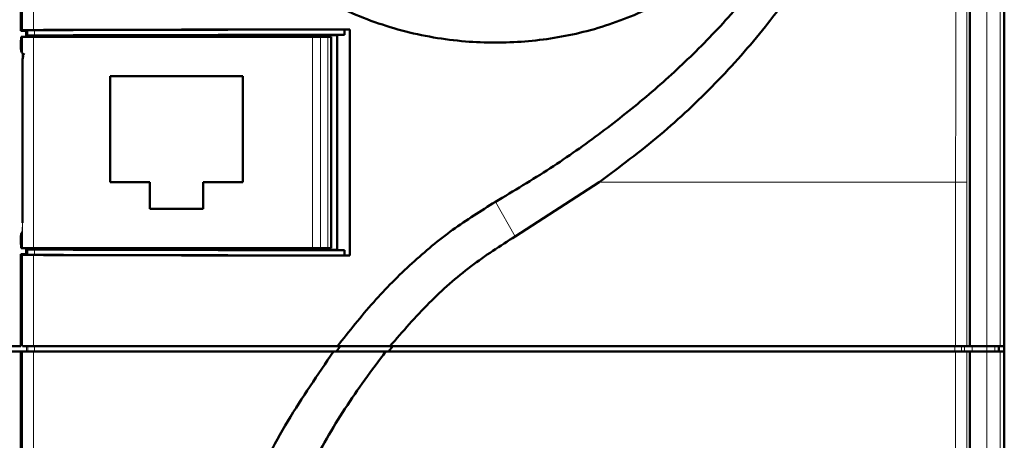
# Model space of a CAD drawing. Header units: millimetres. Extents: x 0 to 594, y 0 to 420.
# Tile 5 of 15: x 96 to 171, y 241 to 272. Entities that reach past the tile are written whole.
import ezdxf

# ---------------------------------------------------------------- set-up
doc = ezdxf.new("R2010")
doc.units = ezdxf.units.MM
doc.linetypes.add('SLD-Сплошная', pattern=[0])
doc.styles.add('SLDTEXTSTYLE0', font='TXT', dxfattribs={"width": 0.7, "bigfont": 'bigfont'})
doc.styles.add('SLDTEXTSTYLE1', font='TXT', dxfattribs={"width": 0.7})
doc.dimstyles.new('SLDDIMSTYLE0', dxfattribs={"dimtxt": 5, "dimasz": 5, "dimexe": 0, "dimexo": 0.0625, "dimgap": 1.25, "dimtad": 2, "dimdec": 1, "dimrnd": 1e-09, "dimzin": 12, "dimdsep": 46, "dimtxsty": 'SLDTEXTSTYLE1', "dimsah": 1, "dimcen": 0.09, "dimadec": 0, "dimazin": 3, "dimtfac": 1, "dimtdec": 3, "dimtofl": 0, "dimtmove": 0, "dimatfit": 3, "dimfxl": 0, "dimfrac": 2, "dimtolj": 1, "dimtzin": 12, "dimarcsym": 0})

# ---------------------------------------------------------------- blocks, each defined once
blk = doc.blocks.new('_D_1')
at = {"color": 7, "linetype": 'SLD-Сплошная', "lineweight": 0}
for p, q in [((85.555, 338.423), (64.563, 338.423)), ((65.563, 338.423), (65.563, 153.423)), ((97.914, 153.423), (64.563, 153.423))]:
    blk.add_line(p, q, dxfattribs=at)
at = {"color": 7, "linetype": 'SLD-Сплошная', "lineweight": 18}
for points in [[(65.563, 338.423), (64.794, 333.423), (66.333, 333.423)], [(65.563, 153.423), (66.333, 158.423), (64.794, 158.423)]]:
    blk.add_solid(points, dxfattribs=at)
at = {"color": 7, "linetype": 'SLD-Сплошная', "lineweight": 18, "insert": (59.118, 244.322), "char_height": 5, "attachment_point": 1, "rotation": 90, "style": 'SLDTEXTSTYLE0'}
blk.add_mtext('В', dxfattribs=at)

msp = doc.modelspace()

# ---------------------------------------------------------------- linework, layer by layer
at = {"color": 7, "linetype": 'SLD-Сплошная', "lineweight": 50}
for p, q in [((170.567, 336.424), (170.567, 247.823)), ((96.567, 329.724), (96.567, 271.573)), ((167.967, 247.823), (167.967, 329.724)), ((96.68, 271.63), (96.567, 271.573)), ((96.567, 271.573), (96.967, 271.573)), ((96.967, 271.573), (97.08, 271.629)), ((96.967, 271.173), (96.967, 271.573)), ((97.08, 271.229), (96.967, 271.173)), ((98.967, 271.227), (98.939, 271.173)), ((117.017, 271.264), (117.017, 271.123)), ((118.515, 271.265), (120.36, 271.266)), ((118.517, 271.123), (118.517, 271.264)), ((120.367, 271.273), (120.36, 271.266)), ((120.36, 255.079), (120.36, 271.266)), ((120.909, 271.283), (120.367, 271.273)), ((120.367, 271.273), (120.367, 255.073)), ((121.316, 271.69), (120.909, 271.683)), ((120.909, 271.283), (120.909, 271.683)), ((121.316, 271.69), (121.316, 254.656)), ((96.567, 270.623), (96.567, 270.218)), ((96.584, 271.123), (96.681, 271.123)), ((97.52, 271.123), (96.681, 271.123)), ((96.967, 271.173), (98.939, 271.173)), ((97.52, 271.123), (118.512, 271.123)), ((98.939, 271.173), (98.939, 271.123)), ((116.427, 271.173), (101.427, 271.173)), ((119.108, 271.123), (118.512, 271.123)), ((119.666, 271.123), (119.108, 271.123)), ((119.921, 271.123), (119.666, 271.123)), ((119.921, 266.623), (119.921, 271.123)), ((119.921, 271.123), (119.921, 271.123)), ((96.67, 269.215), (96.67, 257.131)), ((103.267, 268.173), (113.267, 268.173)), ((103.267, 260.173), (103.267, 268.173)), ((113.267, 268.173), (113.267, 260.173)), ((119.922, 266.62), (119.921, 266.623)), ((119.922, 266.62), (119.922, 255.223)), ((106.267, 260.173), (103.267, 260.173)), ((106.267, 258.173), (106.267, 260.173)), ((110.267, 260.173), (110.267, 258.173)), ((113.267, 260.173), (110.267, 260.173)), ((140.071, 260.173), (133.764, 256.104)), ((110.267, 258.173), (106.267, 258.173)), ((96.567, 256.128), (96.567, 255.723)), ((96.681, 255.223), (96.584, 255.223)), ((96.681, 255.223), (97.52, 255.223)), ((96.967, 255.173), (97.08, 255.116)), ((98.939, 255.173), (96.967, 255.173)), ((96.967, 254.773), (96.967, 255.173)), ((118.512, 255.223), (97.52, 255.223)), ((98.939, 255.223), (98.939, 255.173)), ((98.939, 255.173), (98.967, 255.119)), ((104.927, 255.223), (104.927, 255.105)), ((112.927, 255.09), (112.927, 255.223)), ((117.017, 255.223), (117.017, 255.082)), ((118.512, 255.223), (119.108, 255.223)), ((118.515, 255.081), (120.36, 255.079)), ((118.517, 255.082), (118.517, 255.223)), ((119.108, 255.223), (119.666, 255.223)), ((119.666, 255.223), (119.921, 255.223)), ((119.921, 255.223), (119.922, 255.223)), ((120.367, 255.073), (120.36, 255.079)), ((120.367, 255.073), (120.909, 255.063)), ((120.909, 255.063), (120.909, 254.663)), ((96.68, 254.716), (96.567, 254.773)), ((96.967, 254.773), (96.567, 254.773)), ((96.567, 254.773), (96.567, 247.823)), ((96.967, 254.773), (97.08, 254.716)), ((120.909, 254.663), (121.316, 254.656)), ((96.567, 247.823), (84.883, 247.823)), ((120.3, 247.423), (120.598, 247.823)), ((124.331, 247.823), (120.382, 247.823)), ((124.55, 247.823), (124.227, 247.423)), ((167.967, 247.823), (167.746, 247.823)), ((169.25, 247.823), (167.967, 247.823)), ((170.167, 247.423), (170.167, 247.823)), ((170.567, 247.823), (170.249, 247.823)), ((170.567, 247.423), (170.567, 247.823)), ((84.883, 247.423), (96.567, 247.423)), ((96.567, 247.423), (96.567, 157.773)), ((96.567, 247.423), (96.68, 247.423)), ((97.52, 247.423), (96.68, 247.423)), ((121.903, 247.423), (120.3, 247.423)), ((166.904, 247.423), (124.009, 247.423)), ((166.904, 247.423), (167.746, 247.423)), ((167.746, 247.423), (167.967, 247.423)), ((167.967, 157.773), (167.967, 247.423)), ((169.25, 247.423), (167.967, 247.423)), ((170.249, 247.423), (169.25, 247.423)), ((170.249, 247.423), (170.567, 247.423)), ((170.567, 247.423), (170.567, 187.273))]:
    msp.add_line(p, q, dxfattribs=at)
at = {"color": 8, "linetype": 'SLD-Сплошная', "lineweight": 18}
for p, q in [((169.25, 336.107), (169.25, 247.823)), ((170.249, 247.823), (170.249, 336.107)), ((96.68, 329.61), (96.68, 271.63)), ((97.52, 329.61), (97.52, 271.646)), ((97.08, 271.629), (97.08, 271.229)), ((97.583, 271.639), (97.583, 271.239)), ((96.681, 255.223), (96.681, 271.123)), ((97.52, 271.123), (97.52, 255.223)), ((101.427, 271.173), (101.427, 271.123)), ((116.427, 271.123), (116.427, 271.173)), ((118.512, 255.223), (118.512, 271.123)), ((119.108, 255.223), (119.108, 271.123)), ((119.666, 271.123), (119.666, 255.223)), ((119.921, 271.123), (119.921, 255.223)), ((96.567, 270.218), (96.635, 270.216)), ((96.67, 269.215), (96.67, 257.131)), ((96.67, 269.215), (96.67, 269.215)), ((166.904, 247.823), (166.904, 260.173)), ((166.904, 260.173), (167.746, 260.173)), ((167.746, 260.173), (167.746, 247.823)), ((133.764, 256.104), (132.267, 258.697)), ((96.67, 257.131), (96.67, 257.131)), ((96.635, 256.13), (96.567, 256.128)), ((97.08, 255.116), (97.08, 254.716)), ((97.583, 255.106), (97.583, 254.706)), ((96.68, 254.716), (96.68, 247.823)), ((97.52, 254.699), (97.52, 247.823)), ((96.973, 247.823), (96.973, 247.423)), ((97.08, 247.823), (97.08, 247.423)), ((97.583, 247.823), (97.583, 247.423)), ((166.841, 247.823), (166.841, 247.423)), ((167.347, 247.823), (167.347, 247.423)), ((167.56, 247.423), (167.56, 247.823)), ((168.16, 247.423), (168.16, 247.823)), ((169.25, 247.823), (169.25, 247.423)), ((169.85, 247.423), (169.85, 247.823)), ((96.68, 157.887), (96.68, 247.423)), ((97.52, 247.423), (97.52, 157.887)), ((166.904, 157.994), (166.904, 247.423)), ((167.746, 157.994), (167.746, 247.423)), ((169.25, 247.423), (169.25, 158.739)), ((170.249, 158.739), (170.249, 247.423))]:
    msp.add_line(p, q, dxfattribs=at)
at = {"color": 7, "linetype": 'SLD-Сплошная', "lineweight": 50, "flags": 128}
for points in [[(106.787, 255.223), (106.74, 255.169), (106.64, 255.092)], [(109.327, 255.223), (109.28, 255.169), (109.171, 255.087)], [(111.867, 255.223), (111.82, 255.169), (111.704, 255.083)], [(97.52, 247.423), (100.325, 247.423), (103.135, 247.423), (105.951, 247.423), (108.771, 247.423), (111.594, 247.423), (114.422, 247.423), (117.252, 247.423), (120.085, 247.423)]]:
    msp.add_lwpolyline(points, dxfattribs=at)
at = {"color": 7, "linetype": 'SLD-Сплошная', "lineweight": 50}
for centre, start, end in [((101.427, 270.873), 90, 123.55731), ((116.427, 270.873), 56.44269, 90)]:
    msp.add_arc(centre, 0.3, start, end, dxfattribs=at)
for centre, major_axis, ratio, start_param, end_param in [((96.584, 270.623), (0, 0.5), 0.034921, 0, 1.570796), ((97.067, 270.218), (0.5, -0.013), 0.99939, 3.167757, 4.232818), ((97.067, 256.128), (-0.5, -0.013), 0.99939, 5.666718, 6.257021), ((96.584, 255.723), (0, 0.5), 0.034921, 1.570796, 3.141593)]:
    msp.add_ellipse(centre, major_axis=major_axis, ratio=ratio, start_param=start_param, end_param=end_param, dxfattribs=at)
for points, knots in [([(99.378, 320.632), (99.454, 317.968), (99.59, 313.175), (100.441, 306.288), (101.696, 300.008), (103.554, 293.887), (105.945, 288.375), (108.818, 283.547), (111.738, 279.889), (114.718, 277.07), (117.55, 274.96), (121.015, 272.999), (125.187, 271.473), (129.874, 270.665), (134.488, 270.668), (138.962, 271.381), (143.29, 272.884), (147.3, 275.099), (150.84, 277.919), (153.92, 281.196), (156.556, 284.877), (158.771, 288.853), (160.965, 293.9), (162.885, 300.084), (164.286, 307.376), (165.006, 314.252), (165.109, 318.678), (165.155, 320.632)], [0, 0, 0, 0, 0.059988, 0.10794, 0.156107, 0.204121, 0.251863, 0.291236, 0.330567, 0.357044, 0.383608, 0.410055, 0.446592, 0.483135, 0.516616, 0.550086, 0.584712, 0.619348, 0.652883, 0.686443, 0.720539, 0.754769, 0.788931, 0.844506, 0.900298, 0.956005, 1, 1, 1, 1]), ([(132.267, 258.697), (133.654, 259.528), (136.389, 261.165), (140.247, 263.883), (143.84, 266.746), (147.235, 269.848), (150.413, 273.199), (153.347, 276.817), (155.96, 280.619), (158.454, 284.955), (160.726, 289.896), (162.65, 295.493), (164.062, 301.377), (164.955, 307.546), (165.369, 314.003), (165.227, 318.391), (165.155, 320.632)], [0, 0, 0, 0, 0.065244, 0.12861, 0.190335, 0.250674, 0.314242, 0.376824, 0.4388, 0.500558, 0.57887, 0.658192, 0.739286, 0.822862, 0.909573, 1, 1, 1, 1]), ([(140.071, 260.173), (141.628, 261.338), (144.702, 263.639), (148.889, 267.582), (152.332, 271.474), (155.148, 275.306), (157.364, 278.871), (159.349, 282.693), (160.838, 286.193), (161.965, 289.394), (162.781, 292.116), (163.511, 295.025), (164.109, 297.985), (164.552, 300.82), (164.886, 303.58), (165.128, 306.35), (165.284, 309.223), (165.357, 312.079), (165.355, 314.937), (165.289, 317.822), (165.199, 319.708), (165.155, 320.632)], [0, 0, 0, 0, 0.084601, 0.167026, 0.250146, 0.311129, 0.374678, 0.433658, 0.499529, 0.541061, 0.58219, 0.623881, 0.672233, 0.714127, 0.749157, 0.793532, 0.835366, 0.874517, 0.917872, 0.959767, 1, 1, 1, 1]), ([(97.52, 271.646), (97.412, 271.646), (97.189, 271.645), (96.915, 271.641), (96.725, 271.636), (96.695, 271.632), (96.68, 271.63)], [0, 0, 0, 0, 0.2424455, 0.4999774, 0.7575229, 1, 1, 1, 1]), ([(97.08, 271.629), (97.089, 271.631), (97.107, 271.633), (97.221, 271.636), (97.385, 271.639), (97.519, 271.639), (97.583, 271.639)], [0, 0, 0, 0, 0.2424771, 0.5000226, 0.7575545, 1, 1, 1, 1]), ([(97.08, 271.229), (97.084, 271.23), (97.092, 271.232), (97.147, 271.234), (97.253, 271.237), (97.414, 271.239), (97.53, 271.239), (97.583, 271.239)], [0, 0, 0, 0, 0.15466, 0.300938, 0.567207, 0.800267, 1, 1, 1, 1]), ([(97.52, 271.646), (101.472, 271.657), (109.37, 271.677), (117.337, 271.686), (121.316, 271.69)], [0, 0, 0, 0, 0.500486, 1, 1, 1, 1]), ([(97.583, 271.639), (101.454, 271.649), (109.196, 271.669), (117.005, 271.678), (120.909, 271.683)], [0, 0, 0, 0, 0.5, 1, 1, 1, 1]), ([(97.583, 271.239), (101.458, 271.249), (109.2, 271.269), (117.008, 271.278), (120.909, 271.283)], [0, 0, 0, 0, 0.500481, 1, 1, 1, 1]), ([(117.018, 271.263), (114.001, 271.258), (107.963, 271.25), (101.967, 271.235), (98.967, 271.227)], [0, 0, 0, 0, 0.499604, 1, 1, 1, 1]), ([(118.515, 271.265), (118.507, 271.266), (118.492, 271.267), (118.424, 271.27), (118.332, 271.272), (118.19, 271.274), (117.99, 271.276), (117.744, 271.277), (117.501, 271.276), (117.31, 271.274), (117.175, 271.272), (117.089, 271.269), (117.029, 271.267), (117.021, 271.265), (117.017, 271.264)], [0, 0, 0, 0, 0.075812, 0.147853, 0.21612, 0.280611, 0.397778, 0.499984, 0.599037, 0.715159, 0.779915, 0.848976, 0.922339, 1, 1, 1, 1]), ([(96.794, 269.667), (96.775, 269.652), (96.734, 269.619), (96.697, 269.526), (96.673, 269.393), (96.671, 269.276), (96.67, 269.215)], [0, 0, 0, 0, 0.210425, 0.455968, 0.71899, 1, 1, 1, 1]), ([(120.382, 247.823), (121.269, 248.952), (123.003, 251.159), (125.92, 254.084), (128.968, 256.644), (131.178, 258.019), (132.267, 258.697)], [0, 0, 0, 0, 0.265543, 0.519062, 0.762977, 1, 1, 1, 1]), ([(133.764, 256.104), (132.634, 255.38), (130.329, 253.902), (127.168, 251.1), (125.293, 248.934), (124.331, 247.823)], [0, 0, 0, 0, 0.3188261, 0.6505734, 1, 1, 1, 1]), ([(97.583, 255.106), (97.53, 255.107), (97.414, 255.107), (97.253, 255.109), (97.147, 255.112), (97.092, 255.114), (97.084, 255.116), (97.08, 255.116)], [0, 0, 0, 0, 0.199733, 0.432793, 0.699062, 0.84534, 1, 1, 1, 1]), ([(120.909, 255.063), (117.008, 255.067), (109.2, 255.076), (101.458, 255.096), (97.583, 255.106)], [0, 0, 0, 0, 0.499519, 1, 1, 1, 1]), ([(98.967, 255.119), (101.967, 255.111), (107.963, 255.096), (114.001, 255.087), (117.018, 255.083)], [0, 0, 0, 0, 0.500396, 1, 1, 1, 1]), ([(117.017, 255.082), (117.021, 255.081), (117.029, 255.079), (117.089, 255.077), (117.175, 255.074), (117.31, 255.072), (117.501, 255.07), (117.744, 255.069), (117.99, 255.07), (118.19, 255.071), (118.332, 255.074), (118.424, 255.076), (118.492, 255.078), (118.507, 255.08), (118.515, 255.081)], [0, 0, 0, 0, 0.077658, 0.151017, 0.220077, 0.284832, 0.400956, 0.500016, 0.602215, 0.719381, 0.783872, 0.852141, 0.924184, 1, 1, 1, 1]), ([(97.52, 254.699), (97.431, 254.7), (97.238, 254.701), (96.969, 254.704), (96.792, 254.708), (96.7, 254.713), (96.687, 254.715), (96.68, 254.716)], [0, 0, 0, 0, 0.199733, 0.432793, 0.699062, 0.84534, 1, 1, 1, 1]), ([(97.08, 254.716), (97.084, 254.716), (97.092, 254.714), (97.147, 254.712), (97.253, 254.709), (97.414, 254.707), (97.53, 254.707), (97.583, 254.706)], [0, 0, 0, 0, 0.15466, 0.300938, 0.567207, 0.800267, 1, 1, 1, 1]), ([(121.316, 254.656), (117.337, 254.66), (109.37, 254.669), (101.472, 254.689), (97.52, 254.699)], [0, 0, 0, 0, 0.4995144, 1, 1, 1, 1]), ([(97.583, 254.706), (101.458, 254.696), (109.2, 254.676), (117.008, 254.667), (120.909, 254.663)], [0, 0, 0, 0, 0.500481, 1, 1, 1, 1]), ([(99.321, 157.929), (99.477, 161.426), (99.787, 168.421), (100.578, 178.895), (101.654, 189.181), (103.065, 199.263), (104.878, 209.114), (106.93, 217.648), (109.071, 224.881), (111.164, 230.839), (113.648, 236.642), (116.536, 242.244), (118.904, 245.699), (120.085, 247.423)], [0, 0, 0, 0, 0.112827, 0.225709, 0.338585, 0.446217, 0.553884, 0.661452, 0.729124, 0.797112, 0.865021, 0.932639, 1, 1, 1, 1]), ([(124.009, 247.423), (122.958, 246.009), (120.857, 243.18), (117.775, 237.722), (114.772, 231.13), (111.762, 222.527), (109.153, 212.854), (107.019, 202.148), (105.151, 189.44), (103.653, 174.737), (103.13, 163.615), (102.868, 158.053)], [0, 0, 0, 0, 0.056705, 0.113446, 0.201604, 0.289828, 0.406905, 0.524154, 0.641359, 0.820662, 1, 1, 1, 1]), ([(120.085, 247.423), (120.736, 247.423), (122.037, 247.423), (123.351, 247.423), (124.009, 247.423)], [0, 0, 0, 0, 0.499982, 1, 1, 1, 1]), ([(167.56, 247.423), (167.565, 247.423), (167.57, 247.423), (167.618, 247.423), (167.621, 247.423)], [0, 0, 0, 0, 0.933674, 1, 1, 1, 1])]:
    msp.add_open_spline(points, degree=3, knots=knots, dxfattribs=at)
at = {"color": 8, "linetype": 'SLD-Сплошная', "lineweight": 18}
for points, knots in [([(167.013, 320.632), (167.011, 317.277), (167.008, 310.564), (166.985, 300.505), (166.958, 290.448), (166.931, 280.38), (166.909, 270.288), (166.906, 263.546), (166.904, 260.173)], [0, 0, 0, 0, 0.166206, 0.3326, 0.499181, 0.665943, 0.832883, 1, 1, 1, 1]), ([(167.853, 320.632), (167.853, 320.281), (167.853, 319.575), (167.853, 318.51), (167.852, 317.432), (167.851, 316.192), (167.85, 314.879), (167.849, 313.489), (167.847, 312.164), (167.845, 310.81), (167.843, 309.427), (167.841, 308.014), (167.837, 306.022), (167.832, 303.358), (167.824, 300.064), (167.817, 297.039), (167.81, 294.23), (167.802, 291.456), (167.794, 288.458), (167.787, 285.45), (167.78, 282.661), (167.773, 280.091), (167.767, 277.153), (167.76, 273.849), (167.753, 269.618), (167.747, 265.087), (167.747, 261.777), (167.746, 260.173)], [0, 0, 0, 0, 0.017375, 0.034968, 0.05278, 0.070811, 0.096413, 0.11782, 0.139714, 0.162092, 0.184958, 0.20831, 0.232149, 0.283805, 0.340497, 0.395712, 0.434069, 0.480011, 0.533539, 0.583037, 0.629499, 0.672042, 0.710666, 0.775407, 0.835986, 0.920524, 1, 1, 1, 1]), ([(96.635, 270.216), (96.639, 270.204), (96.646, 270.184), (96.655, 270.059), (96.66, 269.92), (96.665, 269.753), (96.669, 269.524), (96.67, 269.335), (96.67, 269.215)], [0, 0, 0, 0, 0.2258754, 0.3683015, 0.5117812, 0.6410596, 0.7713542, 1, 1, 1, 1]), ([(166.904, 260.173), (162.452, 260.173), (153.547, 260.173), (144.563, 260.173), (140.071, 260.173)], [0, 0, 0, 0, 0.5, 1, 1, 1, 1]), ([(96.67, 257.131), (96.67, 257.033), (96.669, 256.827), (96.665, 256.576), (96.659, 256.389), (96.653, 256.254), (96.645, 256.15), (96.638, 256.137), (96.635, 256.13)], [0, 0, 0, 0, 0.185632, 0.393632, 0.525636, 0.658213, 0.828769, 1, 1, 1, 1])]:
    msp.add_open_spline(points, degree=3, knots=knots, dxfattribs=at)
at = {"color": 7, "linetype": 'SLD-Сплошная', "lineweight": 50}
for points in [[(97.52, 247.823), (97.408, 247.823), (97.186, 247.823), (96.916, 247.823), (96.727, 247.823), (96.696, 247.823), (96.68, 247.823)], [(97.52, 247.823), (101.314, 247.823), (108.902, 247.823), (116.555, 247.823), (120.382, 247.823)], [(166.904, 247.823), (162.202, 247.823), (152.8, 247.823), (138.569, 247.823), (129.077, 247.823), (124.331, 247.823)], [(166.904, 247.823), (167.016, 247.823), (167.239, 247.823), (167.509, 247.823), (167.7, 247.823), (167.731, 247.823), (167.746, 247.823)], [(169.25, 247.823), (169.378, 247.823), (169.634, 247.823), (169.96, 247.823), (170.193, 247.823), (170.23, 247.823), (170.249, 247.823)], [(97.08, 247.423), (97.089, 247.423), (97.108, 247.423), (97.221, 247.423), (97.383, 247.423), (97.517, 247.423), (97.583, 247.423)], [(97.583, 247.423), (101.353, 247.423), (108.893, 247.423), (116.498, 247.423), (120.3, 247.423)], [(124.227, 247.423), (128.977, 247.423), (138.479, 247.423), (152.723, 247.423), (162.135, 247.423), (166.841, 247.423)], [(166.841, 247.423), (166.908, 247.423), (167.042, 247.423), (167.205, 247.423), (167.319, 247.423), (167.337, 247.423), (167.347, 247.423)], [(169.25, 247.423), (169.327, 247.423), (169.481, 247.423), (169.676, 247.423), (169.816, 247.423), (169.838, 247.423), (169.85, 247.423)]]:
    msp.add_open_spline(points, degree=3, dxfattribs=at)

# ---------------------------------------------------------------- dimensions: what is measured, and where the dimension line sits
at = {"color": 7, "linetype": 'SLD-Сплошная', "lineweight": 18}
dim = msp.add_linear_dim(base=(65.563, 153.423), p1=(85.565, 338.423), p2=(97.924, 153.423), angle=90, text='В', dimstyle='SLDDIMSTYLE0', dxfattribs=at)
dim.commit()
dim.dimension.update_dxf_attribs({"geometry": '_D_1', "text_midpoint": (65.563, 245.923), "dimtype": 160})

doc.saveas('drawing.dxf')
